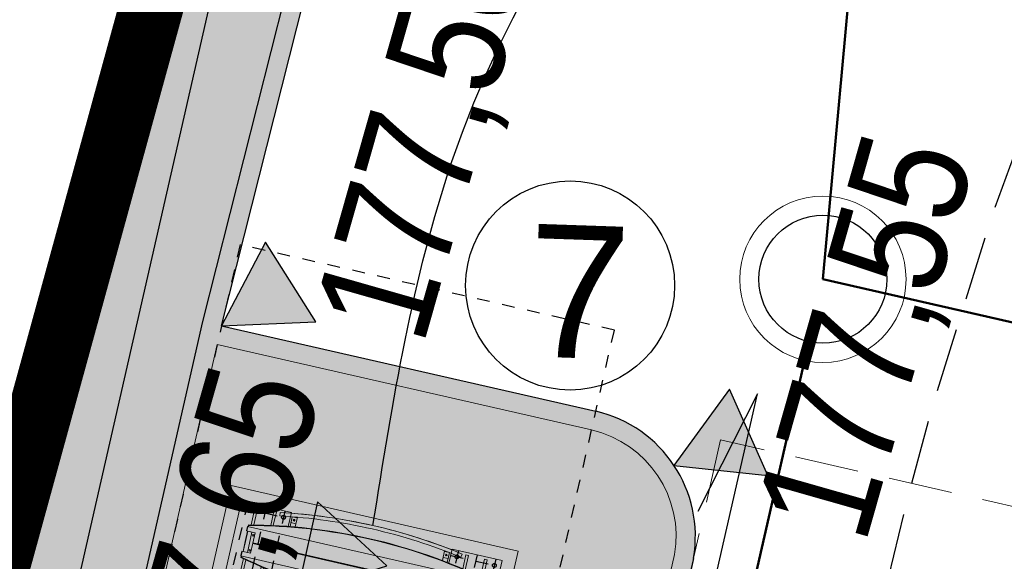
# Model space of a CAD drawing. Header units: metres. Extents: x 964 to 7125, y -212 to 9570.
# Tile 65 of 185: x 1906.96 to 1914.65, y 240.3 to 244.53. Entities that reach past the tile are written whole.
import ezdxf
from ezdxf import colors
from ezdxf.entities.mleader import LeaderData, LeaderLine
from ezdxf.enums import TextEntityAlignment as Align
from ezdxf.math import Vec2, Vec3

# ---------------------------------------------------------------- set-up
doc = ezdxf.new("R2010")
doc.units = ezdxf.units.M
for name, pattern in [('2217', [2, 1.5, -0.5]), ('2218', [1, 0.5, -0.5]), ('ACAD_ISO03W100', [30, 12, -18]), ('CENTER2', [1.125, 0.75, -0.125, 0.125, -0.125]), ('CIĄGłA', [0]), ('DASH', [0.75, 0.5, -0.25]), ('DASHED', [0.75, 0.5, -0.25]), ('HIDDEN', [0.375, 0.25, -0.125])]:
    doc.linetypes.add(name, pattern=pattern)
for name, color, linetype, lineweight in [('- AGP-1_OPISY', 7, 'Continuous', 13), ('00', 4, 'Continuous', 30), ('_IE', 240, 'Continuous', 9), ('AGP1_granica_opracow', 7, 'Continuous', 15), ('AGP1_HATCH', 7, 'Continuous', 5), ('AGP1_KRAWEZNIKI GRUBOŚCI', 7, 'Continuous', 15), ('AGP1_KRAWEZNIKI NOWE', 7, 'Continuous', 30), ('AGP1_OPISY', 7, 'Continuous', 13), ('AGP1_PYLON', 5, 'Continuous', 15), ('IS', 7, 'Continuous', 15), ('IS-KD-brudna', 96, 'Continuous', 50), ('IS-KD-brudna-studnie', 96, 'Continuous', 30), ('IS-KD-opis', 96, 'Continuous', 30), ('IS-KD-opis-rzedne', 96, 'Continuous', 30), ('MIEJCA PARKINGOWE', 7, 'Continuous', 9), ('PODKŁAD MAPA', 7, 'Continuous', 9)]:
    doc.layers.add(name, color=color, linetype=linetype, lineweight=lineweight)
for name, color, linetype in [('03', 1, 'CENTER2'), ('05', 3, 'Continuous'), ('0S', 7, 'Continuous'), ('Dzialki', 7, 'Continuous'), ('Kontury', 7, 'Continuous'), ('Uzytki', 7, 'Continuous'), ('WYMIARY', 9, 'Continuous'), ('ZP_strefy oddziaływania', 8, 'HIDDEN'), ('zz-odwodnienie', 5, 'Continuous')]:
    doc.layers.add(name, color=color, linetype=linetype)
doc.layers.add('IS-viewport', color=254, linetype='Continuous', lineweight=0, plot=False)
doc.styles.add('ARIAL', font='arial.ttf')
doc.styles.add('IS-0.6', font='simplex.shx', dxfattribs={"width": 0.6})
doc.styles.get("Standard").update_dxf_attribs({"font": 'arial.ttf'})

# ---------------------------------------------------------------- blocks, each defined once
blk = doc.blocks.new('MDCP 20240606')
at = {"layer": 'Dzialki', "color": 251, "true_color": 0x636466, "const_width": 0.09}
blk.add_lwpolyline([(6592005.04, 5737973.66), (6591998.81, 5737950.95)], dxfattribs=at)
at = {"layer": 'Kontury', "color": 251, "linetype": '2217', "true_color": 0x636466, "const_width": 0.09}
blk.add_lwpolyline([(6592005.04, 5737973.66), (6591998.81, 5737950.95)], dxfattribs=at)
at = {"layer": 'Uzytki', "color": 251, "linetype": '2218', "true_color": 0x636466, "const_width": 0.09}
blk.add_lwpolyline([(6591998.81, 5737950.95), (6592005.04, 5737973.66)], dxfattribs=at)
blk = doc.blocks.new('d_rzędna')
at = {"layer": 'zz-odwodnienie'}
blk.add_hatch(color=0, dxfattribs=at).paths.add_polyline_path([(0, 0), (0.3686594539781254, 0.6385369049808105), (-0.3686594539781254, 0.6385369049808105)])
at = {"layer": 'zz-odwodnienie', "color": 0}
for p, q in [((-0.3686594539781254, 0.6385369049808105), (0, 0)), ((0.3686594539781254, 0.6385369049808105), (-0.3686594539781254, 0.6385369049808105)), ((-0.3686594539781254, 0.6385369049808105), (0, 0)), ((0.3686594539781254, 0.6385369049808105), (-0.3686594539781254, 0.6385369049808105)), ((0, 0), (0.3686594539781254, 0.6385369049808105)), ((0, 0), (0.3686594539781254, 0.6385369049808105))]:
    blk.add_line(p, q, dxfattribs=at)
blk = doc.blocks.new('opracowanie drogowe 20250115 konstantynów')
at = {"layer": 'zz-odwodnienie', "color": 5, "linetype": 'CIĄGłA', "lineweight": 0}
for p, rotation in [((1908.538083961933, 242.142040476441), 302.3445444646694), ((1908.538083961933, 242.1420404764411), 302.3445444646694), ((1908.538083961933, 242.1420404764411), 302.3445444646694), ((1912.07321402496, 241.0519320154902), 293.8452986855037), ((1912.07321402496, 241.0519320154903), 293.8452986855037), ((1912.07321402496, 241.0519320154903), 293.8452986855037)]:
    blk.add_blockref('d_rzędna', p, dxfattribs=dict(at, rotation=rotation))
at = {"layer": 'zz-odwodnienie', "rotation": 77.28578732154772}
blk.add_blockref('d_rzędna', (1909.83012639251, 240.2668672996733), dxfattribs=at)
at = {"layer": 'zz-odwodnienie', "char_height": 0.9, "width": 5.784085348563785, "attachment_point": 1, "rotation": 74.12952745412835}
for s, insert in [('{\\fArial Narrow|b0|i0|c238|p34;177,50}', (1909.245833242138, 242.2215490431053)), ('{\\fArial Narrow|b0|i0|c238|p34;177,50}', (1909.245833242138, 242.2215490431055)), ('{\\fArial Narrow|b0|i0|c238|p34;177,50}', (1909.245833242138, 242.2215490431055)), ('{\\fArial Narrow|b0|i0|c238|p34;177,55}', (1912.699689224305, 240.6680580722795)), ('{\\fArial Narrow|b0|i0|c238|p34;177,55}', (1912.699689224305, 240.6680580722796)), ('{\\fArial Narrow|b0|i0|c238|p34;177,65}', (1907.595717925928, 238.8595530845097))]:
    blk.add_mtext(s, dxfattribs=dict(at, insert=insert))
blk = doc.blocks.new('pylon Orlen rzut')
at = {"layer": 'AGP1_PYLON', "color": 18, "true_color": 0x000000}
for p, q in [((-929.3750000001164, 279.9999999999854), (-929.3750000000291, 134.9997798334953)), ((-909.3750000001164, 279.9999999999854), (-929.3750000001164, 279.9999999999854)), ((-909.3750000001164, 279.9999999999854), (-909.3750000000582, 139.3932414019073)), ((-759.3750000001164, 280.0000000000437), (-779.3750000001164, 280.0000000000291)), ((-779.3750000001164, 280.0000000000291), (-779.3750000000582, 165.5257989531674)), ((-759.3750000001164, 280.0000000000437), (-759.3750000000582, 169.1761474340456)), ((-730.0851894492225, 280.8298369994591), (-725.5928571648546, 254.2061830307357)), ((-630.0000000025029, 269.247322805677), (-630.0000000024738, 190.4342686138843)), ((-590.0000000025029, 196.1872071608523), (-590.0000000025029, 274.8981267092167)), ((589.9999999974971, 196.1872071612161), (589.9999999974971, 274.8981267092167)), ((629.9999999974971, 269.2473228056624), (629.9999999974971, 190.4342686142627)), ((730.0851894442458, 280.8298369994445), (725.5928571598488, 254.2061830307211)), ((759.3750000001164, 280.0000000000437), (779.3750000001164, 280.0000000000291)), ((759.3750000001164, 280.0000000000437), (759.3750000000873, 169.1761474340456)), ((779.3750000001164, 280.0000000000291), (779.3750000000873, 165.5257989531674)), ((909.3750000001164, 279.9999999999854), (929.3750000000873, 279.9999999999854)), ((909.3750000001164, 279.9999999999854), (909.3750000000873, 139.3932414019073)), ((929.3750000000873, 279.9999999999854), (929.3750000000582, 134.9997798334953)), ((-630.0029395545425, 222.2406295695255), (-590.002939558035, 222.2411586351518)), ((-630.0000000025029, 222.2489623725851), (-590.0000000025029, 222.2489623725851)), ((629.9999999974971, 222.2489623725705), (589.9999999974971, 222.2489623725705)), ((-954.9999999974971, 118.000000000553), (954.9999999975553, 117.9999999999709)), ((-954.9999999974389, 118.0000000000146), (954.9999999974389, 118.0000000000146)), ((-954.9999999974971, 118.000000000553), (-954.9999999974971, 82.00000000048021)), ((-954.9999999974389, 118.0000000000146), (-954.9999999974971, 82.00000000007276)), ((-951.9999999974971, 116.5744138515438), (-951.9999999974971, 82.00000000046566)), ((-951.9999999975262, 116.5744138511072), (-951.9999999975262, 82.00000000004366)), ((-949.9999999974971, 118.000000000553), (-949.9999999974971, 130.3639200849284)), ((-945.9999999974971, 127.1700622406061), (-945.9999999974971, 118.000000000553)), ((-944.9999999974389, 81.00000000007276), (-944.9999999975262, 8.731149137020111e-11)), ((-944.9999999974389, 81.00000000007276), (-944.9999999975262, 8.731149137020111e-11)), ((-944.9999999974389, 81.00000000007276), (-944.9999999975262, 8.731149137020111e-11)), ((-944.9999999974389, 81.00000000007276), (-944.9999999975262, 8.731149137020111e-11)), ((-942.9999999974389, 81.00000000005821), (-942.9999999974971, 8.731149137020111e-11)), ((-942.9999999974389, 81.00000000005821), (-942.9999999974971, 8.731149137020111e-11)), ((-942.9999999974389, 81.00000000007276), (-942.9999999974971, 8.731149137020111e-11)), ((-942.9999999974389, 81.00000000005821), (-942.9999999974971, 8.731149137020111e-11)), ((-909.9999999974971, 82.0000000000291), (-909.9999999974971, -80.99999999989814)), ((-884.9999999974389, 81.00000000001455), (-884.9999999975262, 4.365574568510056e-11)), ((884.999999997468, 81.00000000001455), (884.9999999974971, 4.365574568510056e-11)), ((884.999999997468, 81.00000000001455), (884.9999999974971, 4.365574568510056e-11)), ((909.999999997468, 82.0000000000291), (909.999999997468, -80.99999999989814)), ((909.999999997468, 82.0000000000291), (909.999999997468, -80.99999999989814)), ((942.9999999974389, 81.00000000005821), (942.9999999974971, 8.731149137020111e-11)), ((942.9999999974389, 81.00000000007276), (942.9999999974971, 8.731149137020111e-11)), ((942.9999999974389, 81.00000000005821), (942.9999999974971, 8.731149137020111e-11)), ((942.9999999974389, 81.00000000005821), (942.9999999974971, 8.731149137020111e-11)), ((942.9999999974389, 81.00000000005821), (942.9999999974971, 8.731149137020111e-11)), ((942.9999999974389, 81.00000000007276), (942.9999999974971, 8.731149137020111e-11)), ((942.9999999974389, 81.00000000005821), (942.9999999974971, 8.731149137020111e-11)), ((942.9999999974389, 81.00000000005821), (942.9999999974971, 8.731149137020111e-11)), ((944.999999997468, 81.00000000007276), (944.9999999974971, 8.731149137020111e-11)), ((944.999999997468, 81.00000000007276), (944.9999999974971, 8.731149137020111e-11)), ((944.999999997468, 81.00000000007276), (944.9999999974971, 8.731149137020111e-11)), ((944.999999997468, 81.00000000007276), (944.9999999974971, 8.731149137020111e-11)), ((944.999999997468, 81.00000000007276), (944.9999999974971, 8.731149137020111e-11)), ((944.999999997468, 81.00000000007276), (944.9999999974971, 8.731149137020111e-11)), ((944.999999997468, 81.00000000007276), (944.9999999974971, 8.731149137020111e-11)), ((944.999999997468, 81.00000000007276), (944.9999999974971, 8.731149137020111e-11)), ((945.9999999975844, 127.170062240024), (945.9999999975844, 117.9999999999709)), ((949.9999999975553, 117.9999999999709), (949.9999999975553, 130.3639200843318)), ((951.9999999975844, 116.5744138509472), (951.9999999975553, 81.99999999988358)), ((951.9999999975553, 116.5744138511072), (951.9999999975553, 82.00000000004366)), ((954.9999999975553, 117.9999999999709), (954.9999999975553, 81.99999999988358)), ((954.9999999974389, 118.0000000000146), (954.999999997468, 82.00000000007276)), ((954.9999999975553, 116.5744138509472), (954.9999999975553, 81.99999999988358)), ((954.9999999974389, 116.5744138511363), (954.999999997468, 82.00000000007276)), ((-944.9999999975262, -80.99999999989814), (-944.9999999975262, 8.731149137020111e-11)), ((-944.9999999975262, -80.99999999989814), (-944.9999999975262, 8.731149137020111e-11)), ((-942.9999999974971, -80.99999999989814), (-942.9999999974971, 8.731149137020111e-11)), ((-942.9999999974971, -80.99999999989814), (-942.9999999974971, 8.731149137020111e-11)), ((-884.9999999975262, 3.000000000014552), (884.9999999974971, 3.000000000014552)), ((-884.9999999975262, -80.99999999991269), (-884.9999999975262, 7.275957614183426e-11)), ((-884.9999999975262, 7.275957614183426e-11), (-814.9999999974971, 7.275957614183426e-11)), ((-784.9999999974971, 1.455191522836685e-11), (2.502929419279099e-09, 1.455191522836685e-11)), ((784.9999999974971, 1.455191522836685e-11), (-2.502929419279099e-09, 1.455191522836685e-11)), ((884.9999999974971, 7.275957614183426e-11), (814.9999999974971, 7.275957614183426e-11)), ((884.9999999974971, 7.275957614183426e-11), (814.9999999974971, 7.275957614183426e-11)), ((884.9999999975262, -80.99999999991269), (884.9999999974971, 7.275957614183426e-11)), ((884.9999999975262, -80.99999999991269), (884.9999999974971, 7.275957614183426e-11)), ((942.9999999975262, -80.99999999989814), (942.9999999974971, 8.731149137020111e-11)), ((942.9999999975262, -80.99999999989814), (942.9999999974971, 8.731149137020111e-11)), ((942.9999999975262, -80.99999999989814), (942.9999999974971, 8.731149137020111e-11)), ((942.9999999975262, -80.99999999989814), (942.9999999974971, 8.731149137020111e-11)), ((944.9999999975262, -80.99999999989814), (944.9999999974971, 8.731149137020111e-11)), ((944.9999999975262, -80.99999999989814), (944.9999999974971, 8.731149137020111e-11)), ((944.9999999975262, -80.99999999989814), (944.9999999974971, 8.731149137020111e-11)), ((944.9999999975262, -80.99999999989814), (944.9999999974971, 8.731149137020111e-11)), ((-884.9999999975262, -2.999999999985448), (884.9999999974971, -2.999999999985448)), ((-954.9999999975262, -117.9999999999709), (-954.9999999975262, -81.99999999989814)), ((-954.9999999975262, -117.9999999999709), (954.9999999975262, -117.9999999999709)), ((-951.9999999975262, -116.5744138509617), (-951.9999999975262, -81.99999999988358)), ((-949.9999999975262, -117.9999999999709), (-949.9999999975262, -130.3639200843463)), ((-945.9999999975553, -127.170062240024), (-945.9999999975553, -117.9999999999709)), ((-929.375, -279.9999999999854), (-929.375, -134.9997798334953)), ((-909.3750000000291, -279.9999999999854), (-909.3750000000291, -139.3932414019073)), ((909.375, -279.9999999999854), (909.375, -139.3932414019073)), ((929.375, -279.9999999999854), (929.375, -134.9997798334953)), ((945.9999999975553, -127.170062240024), (945.9999999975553, -117.9999999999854)), ((949.9999999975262, -117.9999999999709), (949.9999999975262, -130.3639200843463)), ((951.9999999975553, -116.5744138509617), (951.9999999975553, -81.99999999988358)), ((954.9999999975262, -117.9999999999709), (954.9999999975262, -81.99999999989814)), ((954.9999999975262, -116.5744138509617), (954.9999999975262, -81.99999999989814)), ((-779.3750000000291, -279.9999999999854), (-779.3750000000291, -165.5257989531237)), ((-759.3750000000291, -279.9999999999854), (-759.3750000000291, -169.1761474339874)), ((-630.0029395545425, -222.2406295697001), (-590.002939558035, -222.2411586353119)), ((-630.0000000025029, -269.247322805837), (-630.0000000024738, -190.4342686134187)), ((-630.0000000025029, -222.2489623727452), (-590.0000000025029, -222.2489623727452)), ((-590.0000000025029, -196.1872071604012), (-590.0000000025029, -274.8981267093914)), ((589.9999999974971, -196.1872071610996), (589.9999999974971, -274.8981267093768)), ((629.9999999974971, -222.2489623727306), (589.9999999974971, -222.2489623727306)), ((629.9999999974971, -269.2473228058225), (629.9999999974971, -190.4342686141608)), ((759.375, -279.9999999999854), (759.375, -169.1761474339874)), ((779.375, -279.9999999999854), (779.375, -165.5257989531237)), ((-909.3750000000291, -279.9999999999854), (-929.375, -279.9999999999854)), ((-759.3750000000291, -279.9999999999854), (-779.3750000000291, -279.9999999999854)), ((-730.0851894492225, -280.8298369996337), (-725.5928571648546, -254.2061830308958)), ((730.0851894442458, -280.8298369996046), (725.5928571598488, -254.2061830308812)), ((759.375, -279.9999999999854), (779.375, -279.9999999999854)), ((909.375, -279.9999999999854), (929.375, -279.9999999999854))]:
    blk.add_line(p, q, dxfattribs=at)
at = {"layer": 'AGP1_PYLON', "color": 18, "linetype": 'ACAD_ISO03W100', "true_color": 0x000000}
for p, q in [((-630.0000000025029, 269.247322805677), (-590.0000000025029, 269.1998739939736)), ((-630.0000000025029, 190.4342686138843), (-630.0000000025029, 242.4646424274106)), ((629.9999999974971, 269.2473228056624), (589.9999999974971, 269.1998739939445)), ((629.9999999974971, 190.4342686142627), (629.9999999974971, 242.4646424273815)), ((-590.0000000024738, 196.1872071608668), (-590.0000000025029, 222.2489623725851)), ((589.9999999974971, 196.1872071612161), (589.9999999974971, 222.2489623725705)), ((-630.0000000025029, -190.4342686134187), (-630.0000000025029, -242.4646424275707)), ((-590.0000000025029, -196.1872071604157), (-590.0000000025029, -222.2489623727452)), ((589.9999999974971, -196.1872071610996), (589.9999999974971, -222.2489623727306)), ((629.9999999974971, -190.4342686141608), (629.9999999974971, -242.4646424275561)), ((-630.0000000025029, -269.247322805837), (-590.0000000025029, -269.1998739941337)), ((629.9999999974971, -269.2473228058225), (589.9999999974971, -269.1998739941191))]:
    blk.add_line(p, q, dxfattribs=at)
at = {"layer": 'AGP1_PYLON', "color": 18, "linetype": 'Continuous', "true_color": 0x000000}
for p, q in [((-954.9999999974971, 82.00000000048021), (-909.9999999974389, 82.00000000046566)), ((-954.9999999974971, 82.00000000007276), (-909.9999999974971, 82.0000000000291)), ((-944.9999999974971, 81.00000000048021), (-884.9999999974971, 81.00000000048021)), ((-944.9999999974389, 81.00000000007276), (-884.9999999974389, 81.00000000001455)), ((944.9999999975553, 80.99999999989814), (884.9999999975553, 80.99999999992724)), ((944.9999999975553, 80.99999999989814), (884.9999999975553, 80.99999999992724)), ((944.999999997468, 81.00000000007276), (884.999999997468, 81.00000000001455)), ((944.999999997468, 81.00000000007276), (884.999999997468, 81.00000000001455)), ((954.9999999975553, 81.99999999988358), (909.9999999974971, 81.99999999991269)), ((954.9999999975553, 81.99999999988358), (909.9999999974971, 81.99999999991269)), ((954.999999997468, 82.00000000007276), (909.999999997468, 82.0000000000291)), ((954.999999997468, 82.00000000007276), (909.999999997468, 82.0000000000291)), ((-954.9999999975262, -81.99999999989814), (-909.9999999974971, -81.99999999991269)), ((-944.9999999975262, -80.99999999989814), (-884.9999999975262, -80.99999999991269)), ((944.9999999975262, -80.99999999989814), (884.9999999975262, -80.99999999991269)), ((944.9999999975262, -80.99999999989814), (884.9999999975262, -80.99999999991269)), ((954.9999999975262, -81.99999999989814), (909.999999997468, -81.99999999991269)), ((954.9999999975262, -81.99999999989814), (909.999999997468, -81.99999999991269))]:
    blk.add_line(p, q, dxfattribs=at)
at = {"layer": 'AGP1_PYLON', "color": 18, "true_color": 0x000000}
for points in [[(-644.3750000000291, 188.2726433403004), (-644.3750000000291, 300.0000000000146), (-1044.375000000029, 300.0000000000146), (-1044.375000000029, -299.9999999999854), (-644.3750000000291, -299.9999999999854), (-644.3750000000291, -188.2726433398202)], [(644.375, 188.2726433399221), (644.375, 300.0000000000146), (1044.375, 300.0000000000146), (1044.375, -299.9999999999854), (644.375, -299.9999999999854), (644.375, -188.2726433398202)]]:
    blk.add_lwpolyline(points, dxfattribs=at)
for points in [[(-613.5032451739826, 245.3470917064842), (-611.7532050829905, 242.3160259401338), (-608.2532050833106, 242.3160722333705), (-606.5032451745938, 245.3471842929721), (-608.2532852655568, 248.378250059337), (-611.7532852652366, 248.3782037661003)], [(613.4999999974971, 245.3552062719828), (611.7499999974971, 242.3241173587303), (608.2499999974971, 242.3241173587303), (606.4999999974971, 245.3552062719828), (608.2499999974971, 248.3862951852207), (611.7499999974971, 248.3862951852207)], [(-613.5032451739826, -245.3470917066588), (-611.7532050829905, -242.3160259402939), (-608.2532050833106, -242.3160722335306), (-606.5032451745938, -245.3471842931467), (-608.2532852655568, -248.3782500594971), (-611.7532852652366, -248.3782037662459)], [(613.4999999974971, -245.3552062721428), (611.7499999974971, -242.3241173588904), (608.2499999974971, -242.3241173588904), (606.4999999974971, -245.3552062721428), (608.2499999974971, -248.3862951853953), (611.7499999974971, -248.3862951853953)]]:
    blk.add_lwpolyline(points, close=True, dxfattribs=at)
for centre, radius in [((-994.3749999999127, 250.0000000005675), 15), ((-994.3750000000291, 250.0000000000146), 15), ((-694.3749999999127, 250.0000000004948), 15), ((-694.3750000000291, 250.0000000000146), 15), ((-610.0032451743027, 245.3471379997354), 6.850000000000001), ((-610.0032451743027, 245.3471379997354), 6.25), ((-610.0032451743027, 245.3471379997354), 3.5), ((609.9999999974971, 245.3552062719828), 6.850000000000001), ((609.9999999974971, 245.3552062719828), 6.25), ((609.9999999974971, 245.3552062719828), 3.5), ((694.3750000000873, 250.0000000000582), 15), ((694.375, 250.0000000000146), 15), ((994.3750000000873, 249.9999999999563), 15), ((994.375, 250.0000000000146), 15), ((-894.9076674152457, 60.00000000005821), 6.000000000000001), ((-799.9999999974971, 1.455191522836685e-11), 30), ((-799.9999999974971, 1.455191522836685e-11), 15), ((799.9999999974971, 1.455191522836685e-11), 30), ((799.9999999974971, 1.455191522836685e-11), 15), ((799.9999999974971, 1.455191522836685e-11), 15), ((894.9076674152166, 60.00000000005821), 6.000000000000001), ((894.9076674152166, 60.00000000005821), 6.000000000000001), ((-894.9076674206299, -60.00000000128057), 6.000000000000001), ((894.9076674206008, -60.00000000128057), 6.000000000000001), ((894.9076674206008, -60.00000000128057), 6.000000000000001), ((-994.3750000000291, -249.9999999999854), 15), ((-694.3750000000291, -249.9999999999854), 15), ((-610.0032451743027, -245.3471379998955), 6.850000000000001), ((-610.0032451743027, -245.3471379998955), 6.25), ((-610.0032451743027, -245.3471379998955), 3.5), ((609.9999999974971, -245.3552062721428), 6.850000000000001), ((609.9999999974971, -245.3552062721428), 6.25), ((609.9999999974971, -245.3552062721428), 3.5), ((694.375, -249.9999999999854), 15), ((994.375, -249.9999999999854), 15)]:
    blk.add_circle(centre, radius, dxfattribs=at)
for centre, radius, start, end in [((0.08518944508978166, -4046.499994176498), 4388.5, 90.00114175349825, 99.57756641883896), ((0.08518944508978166, -4046.499994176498), 4361.5, 90.00114175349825, 99.57756641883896), ((-0.08518945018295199, -4046.499994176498), 4361.5, 80.42243358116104, 89.99885824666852), ((-0.08518945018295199, -4046.499994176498), 4388.5, 80.42243358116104, 89.99885824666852), ((2.12457962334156e-09, -4047.999994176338), 4285, 90, 102.8091143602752), ((2.12457962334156e-09, -4047.999994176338), 4281, 90, 102.7663885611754), ((-4.598405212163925e-09, -4047.999994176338), 4285, 77.19088563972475, 90), ((-4.598405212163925e-09, -4047.999994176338), 4281, 77.23361143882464, 90), ((3.37604433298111e-09, 4047.999994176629), 4285, 257.1908856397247, 270), ((3.37604433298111e-09, 4047.999994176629), 4281, 257.2336114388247, 270), ((-3.37604433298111e-09, 4047.999994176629), 4281, 270, 282.7663885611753), ((-3.37604433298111e-09, 4047.999994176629), 4285, 270, 282.8091143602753), ((0.08518944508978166, 4046.499994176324), 4388.5, 260.422433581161, 269.9988582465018), ((0.08518944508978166, 4046.499994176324), 4361.5, 260.422433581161, 269.9988582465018), ((-0.08518945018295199, 4046.499994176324), 4361.5, 270.0011417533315, 279.577566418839), ((-0.08518945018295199, 4046.499994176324), 4388.5, 270.0011417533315, 279.577566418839)]:
    blk.add_arc(centre, radius, start, end, dxfattribs=at)
blk = doc.blocks.new('pylon fundament rzut 21 04 2021')
at = {"layer": '00', "color": 18, "lineweight": -3, "ltscale": 25, "true_color": 0x000000}
for centre in [(-994.9999990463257, 250.0000009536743), (-994.9999990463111, 250.0000001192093), (-694.9999990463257, 250), (-694.9999990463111, 250.0000001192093), (695.0000009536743, 250), (695.0000009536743, 250.0000001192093), (995, 250.0000009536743), (995.0000009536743, 250.0000001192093), (-994.9999990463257, -250), (-994.9999990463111, -249.9999998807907), (-694.9999990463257, -250), (-694.9999990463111, -249.9999998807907), (695.0000009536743, -249.9999990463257), (695.0000009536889, -249.9999998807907), (995.0000009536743, -250), (995.0000009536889, -249.9999998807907)]:
    blk.add_circle(centre, 15, dxfattribs=at)
at = {"layer": '03', "color": 18, "true_color": 0x000000}
for p, q in [((-1044.999999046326, 250), (-644.9999990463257, 250.0000009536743)), ((-1044.999999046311, 250.0000001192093), (-644.9999990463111, 250.0000001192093)), ((-994.9999990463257, 300), (-994.9999990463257, -300)), ((-994.9999990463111, 300.0000001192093), (-994.9999990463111, -299.9999998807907)), ((-844.9999980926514, 300), (-845, -300)), ((-844.9999990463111, 300.0000001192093), (-844.9999990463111, -299.9999998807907)), ((-694.9999990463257, 300.0000009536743), (-695, -300)), ((-694.9999990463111, 300.0000001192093), (-694.9999990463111, -299.9999998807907)), ((645.0000009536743, 250.0000009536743), (1045.000000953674, 250)), ((645.0000009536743, 250.0000001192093), (1045.000000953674, 250.0000001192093)), ((695.0000009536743, 300), (695.0000009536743, -300)), ((695.0000009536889, 300.0000001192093), (695.0000009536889, -299.9999998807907)), ((845.0000009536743, 300), (845.0000009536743, -300)), ((845.0000009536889, 300.0000001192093), (845.0000009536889, -299.9999998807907)), ((995.0000009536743, 300), (995.0000009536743, -299.9999990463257)), ((995.0000009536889, 300.0000001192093), (995.0000009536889, -299.9999998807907)), ((-1044.999999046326, -250), (-645, -250)), ((-1044.999999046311, -249.9999998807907), (-644.9999990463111, -249.9999998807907)), ((645, -250), (1045.000000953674, -249.9999990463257)), ((645.0000009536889, -249.9999998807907), (1045.000000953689, -249.9999998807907))]:
    blk.add_line(p, q, dxfattribs=at)
at = {"layer": '0S', "color": 18, "linetype": 'DASHED', "lineweight": -3, "true_color": 0x000000}
blk.add_lwpolyline([(-1499.999999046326, -2249.999999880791), (1500.000000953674, -2249.999999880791), (1500.000000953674, 2250.000000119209), (-1499.999999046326, 2250.000000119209)], close=True, dxfattribs=at)
blk = doc.blocks.new('*U123')
at = {"color": 0, "linetype": 'Continuous', "lineweight": -2}
blk.add_lwpolyline([(-0.5149953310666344, -0.9081738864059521), (-0.06996199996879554, 1.041683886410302), (-0.5362108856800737, 0.1223841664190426)], dxfattribs=at)
at = {"layer": 'IS-viewport'}
blk.add_line((-0.2225166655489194, -0.9749288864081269), (0.2225166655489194, 0.9749288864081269), dxfattribs=at)
at = {"color": 0, "linetype": 'Continuous', "lineweight": -2, "style": 'IS-0.6', "width": 0.6}
blk.add_attdef('OPIS-P', (0.04129633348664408, 1.529148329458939), '', height=0.9999999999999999, rotation=77.14310794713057, dxfattribs=at)
blk.add_attdef('OPIS-POD', text='', height=0.9999999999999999, rotation=77.14310794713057, dxfattribs=at).set_placement((0.2924786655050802, -0.06675499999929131), align=Align.TOP_CENTER)
blk.add_attdef('OPIS-L', text='', height=0.9999999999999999, rotation=77.14310794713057, dxfattribs=at).set_placement((-0.6262536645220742, -1.39563832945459), align=Align.RIGHT)
blk = doc.blocks.new('IS-opis-studni-L-0.6')
at = {"color": 0, "linetype": 'Continuous', "lineweight": 15, "transparency": 16777216}
blk.add_line((-3.5, 0), (0, 0), dxfattribs=at)
at = {"color": 0, "linetype": 'Continuous', "lineweight": -2, "transparency": 16777216, "style": 'IS-0.6', "width": 0.6}
for p in [(-1.75, 0.25), (-1.75, -1.25), (-1.75, -2.5)]:
    blk.add_attdef('000,00', text='', height=1, dxfattribs=at).set_placement(p, align=Align.CENTER)
blk.add_attdef('S0', text='', height=1.25, dxfattribs=at).set_placement((-3.75, 0), align=Align.MIDDLE_RIGHT)
blk = doc.blocks.new('_None', base_point=(2.5, 0))
blk = doc.blocks.new('IE_20251212')
at = {"layer": '_IE', "lineweight": -3, "ltscale": 3}
blk.add_lwpolyline([(-10.30981419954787, -34.86663471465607), (-14.09902957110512, -49.3510406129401), (-16.10631051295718, -58.14569046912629), (-12.20622141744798, -59.03558839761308), (-12.58458194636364, -60.69332763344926), (-12.31453132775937, -61.01123600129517), (6.516857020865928, -65.30929079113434), (6.149704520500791, -66.91792345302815), (13.21793894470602, -68.53116928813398)], dxfattribs=at)
at = {"layer": '_IE', "color": 6, "lineweight": -3}
blk.add_spline([(-13.46621144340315, -56.24343371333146), (-12.84928255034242, -53.40121765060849), (0.4996784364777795, -44.58710055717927), (2.866896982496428, -44.25368949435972), (16.55640339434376, -44.22106636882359)], degree=3, dxfattribs=at)
blk = doc.blocks.new('IS_2025-10-21')
at = {"layer": 'IS-KD-brudna'}
for p, q in [((1913.237384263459, 242.5054796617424), (1914.465406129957, 255.9452138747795)), ((1913.237384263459, 242.5054796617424), (1920.061886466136, 240.9478629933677)), ((1911.880032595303, 236.5584134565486), (1913.126125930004, 242.0180152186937))]:
    blk.add_line(p, q, dxfattribs=at)
at = {"layer": 'IS-KD-brudna-studnie', "lineweight": 9}
blk.add_circle((1913.237384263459, 242.5054796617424), 0.65, dxfattribs=at)
at = {"layer": 'IS-KD-brudna-studnie'}
blk.add_circle((1913.237384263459, 242.5054796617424), 0.5, dxfattribs=at)
at = {"layer": 'IS-KD-opis'}
ref = blk.add_blockref('*U123', (1912.79569433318, 240.5702705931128), dxfattribs=at)
ref.add_attrib('OPIS-L', '0.16', dxfattribs={"layer": '0', "color": 0, "linetype": 'Continuous', "lineweight": -2, "height": 1, "rotation": 77.14310794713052, "style": 'IS-0.6', "width": 0.5999999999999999}).set_placement((1912.169440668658, 239.1746322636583), align=Align.RIGHT)
at = {"layer": 'IS-KD-opis-rzedne'}
ml = blk.add_multileader_block('Standard', dxfattribs=at)
ml.set_content('IS-opis-studni-L-0.6', color=256)
ml.set_attribute('S0', 'D7', width=0)
ml.set_attribute('000,00', '177,61', width=0)
ml.set_attribute('000,00', '175,90', width=0)
ml.set_attribute('000,00', '', width=0)
ml.set_leader_properties(linetype='Continuous', lineweight=9)
ml.set_arrow_properties(name='NONE')
ml.build(insert=Vec2(0, 0))
ml.multileader.update_dxf_attribs({"has_dogleg": 0, "text_left_attachment_type": 6, "text_right_attachment_type": 6, "dogleg_length": 0, "arrow_head_size": 5, "block_connection_type": 1})
ctx = ml.context
ctx.base_point, ctx.char_height, ctx.arrow_head_size, ctx.landing_gap_size, ctx.plane_origin = Vec3(1908.393435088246, 249.5375666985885), 20, 5, 5, Vec3(1925.350471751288, 240.3661661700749)
ctx.left_attachment, ctx.right_attachment, ctx.text_align_type, ctx.attachment_type = 6, 6, 2, 1
notes = []
notes.append((ctx, [(0, (1, 1, 0), (1908.393435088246, 249.5375666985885), (-1, 0), 0, [(0, [(1920.55142313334, 243.0927065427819)], 0, [])])]))
ctx.block.insert = Vec3(1908.393435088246, 249.5375666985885)
ml = blk.add_multileader_block('Standard', dxfattribs=at)
ml.set_content('IS-opis-studni-L-0.6', color=256)
ml.set_attribute('S0', 'D3', width=0)
ml.set_attribute('000,00', '177,56', width=0)
ml.set_attribute('000,00', '175,91', width=0)
ml.set_attribute('000,00', '', width=0)
ml.set_leader_properties(linetype='Continuous', lineweight=9)
ml.set_arrow_properties(name='NONE')
ml.build(insert=Vec2(0, 0))
ml.multileader.update_dxf_attribs({"has_dogleg": 0, "text_left_attachment_type": 6, "text_right_attachment_type": 6, "dogleg_length": 0, "arrow_head_size": 5, "block_connection_type": 1})
ctx = ml.context
ctx.base_point, ctx.char_height, ctx.arrow_head_size, ctx.landing_gap_size, ctx.plane_origin = Vec3(1905.137402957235, 242.1378284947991), 20, 5, 5, Vec3(1918.036432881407, 239.7789392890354)
ctx.left_attachment, ctx.right_attachment, ctx.text_align_type, ctx.attachment_type = 6, 6, 2, 1
notes.append((ctx, [(0, (1, 1, 0), (1905.137402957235, 242.1378284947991), (-1, 0), 0, [(0, [(1913.237384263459, 242.5054796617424)], 0, [])])]))
ctx.block.insert = Vec3(1905.137402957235, 242.1378284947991)
ml = blk.add_multileader_block('Standard', dxfattribs=at)
ml.set_content('IS-opis-studni-L-0.6', color=256)
ml.set_attribute('S0', 'D2', width=0)
ml.set_attribute('000,00', '177,59', width=0)
ml.set_attribute('000,00', '175,88', width=0)
ml.set_attribute('000,00', '', width=0)
ml.set_leader_properties(linetype='Continuous', lineweight=9)
ml.set_arrow_properties(name='NONE')
ml.build(insert=Vec2(0, 0))
ml.multileader.update_dxf_attribs({"has_dogleg": 0, "text_left_attachment_type": 6, "text_right_attachment_type": 6, "dogleg_length": 0, "arrow_head_size": 5, "block_connection_type": 1})
ctx = ml.context
ctx.base_point, ctx.char_height, ctx.arrow_head_size, ctx.landing_gap_size, ctx.plane_origin = Vec3(1911.088414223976, 228.5261956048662), 20, 5, 5, Vec3(1924.860935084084, 238.2213226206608)
ctx.left_attachment, ctx.right_attachment, ctx.text_align_type, ctx.attachment_type = 6, 6, 2, 1
notes.append((ctx, [(0, (1, 1, 0), (1911.088414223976, 228.5261956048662), (-1, 0), 0, [(0, [(1920.061886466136, 240.9478629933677)], 0, [])])]))
ctx.block.insert = Vec3(1911.088414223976, 228.5261956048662)
for ctx, leaders in notes:
    for number, flags, end, landing, length, lines in leaders:
        leader = LeaderData()
        leader.index, (leader.has_last_leader_line, leader.has_dogleg_vector, leader.attachment_direction) = number, flags
        leader.last_leader_point, leader.dogleg_vector, leader.dogleg_length = Vec3(end), Vec3(landing), length
        for number, points, colour, breaks in lines:
            line = LeaderLine()
            line.index, line.vertices, line.color, line.breaks = number, Vec3.list(points), colors.encode_raw_color(colour), breaks
            leader.lines.append(line)
        ctx.leaders.append(leader)
blk = doc.blocks.new('A$C273a521e')
at = {"layer": 'IS'}
blk.add_blockref('IS_2025-10-21', (-1902.907372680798, -313.0151020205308), dxfattribs=at)

msp = doc.modelspace()

# ---------------------------------------------------------------- hatches: boundary and pattern name
at = {"layer": 'AGP1_HATCH', "transparency": 33554625}
h = msp.add_hatch(dxfattribs=at)
h.set_pattern_fill('GRASS', color=64, scale=0.02)
h.set_pattern_definition([(90, (0, 0), (-0.3592102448, 0.3592102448), [0.09525, -0.6231704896]), (45, (0, 0), (-0.3592102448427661, 0.3592102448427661), [0.09525, -0.41275]), (135, (0, 0), (-0.3592102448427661, -0.3592102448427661), [0.09525, -0.41275])])
edge = h.paths.add_edge_path()
edge.add_line((1918.027372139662, 281.1750997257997), (1917.733087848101, 280.1037389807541))
edge.add_arc((1955.218774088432, 442.3996465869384), 166.5687194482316, 256.9943948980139, 258.1500133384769)
edge.add_line((1921.013892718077, 279.380738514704), (1921.293686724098, 279.3204852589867))
edge.add_line((1921.293686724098, 279.3204852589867), (1921.411575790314, 279.8679188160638))
edge.add_line((1921.411575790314, 279.8679188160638), (1923.034373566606, 279.5184515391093))
edge.add_line((1923.034373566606, 279.5184515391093), (1922.91648450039, 278.9710179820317))
edge.add_line((1922.91648450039, 278.9710179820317), (1933.464755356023, 276.6994623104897))
edge.add_line((1933.464755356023, 276.6994623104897), (1934.495887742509, 277.4314030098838))
edge.add_line((1934.495887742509, 277.4314030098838), (1918.027372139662, 281.1750997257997))
edge = h.paths.add_edge_path()
edge.add_line((1934.495887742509, 277.4314030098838), (1933.464755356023, 276.6994623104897))
edge.add_line((1933.464755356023, 276.6994623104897), (1961.672783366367, 270.6249021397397))
edge.add_arc((1959.177644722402, 261.9819229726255), 8.995932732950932, -9.899978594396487, 73.89711847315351, ccw=False)
edge.add_line((1968.039622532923, 260.4352636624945), (1961.280311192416, 230.8202579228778))
edge.add_line((1961.280311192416, 230.8202579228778), (1960.644477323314, 230.9653696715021))
edge.add_line((1960.644477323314, 230.9653696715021), (1959.26529123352, 224.9226379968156))
edge.add_line((1959.26529123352, 224.9226379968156), (1955.033328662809, 225.8885363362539))
edge.add_line((1955.033328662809, 225.8885363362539), (1956.408039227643, 231.9116583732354))
edge.add_line((1956.408039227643, 231.9116583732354), (1953.022839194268, 230.9890328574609))
edge.add_line((1953.022839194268, 230.9890328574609), (1949.225572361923, 231.8557167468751))
edge.add_line((1949.225572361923, 231.8557167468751), (1948.814638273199, 230.0552605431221))
edge.add_line((1948.814638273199, 230.0552605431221), (1944.094277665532, 231.1293036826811))
edge.add_line((1944.094277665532, 231.1293036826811), (1944.505933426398, 232.9329218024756))
edge.add_line((1944.505933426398, 232.9329218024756), (1938.432993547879, 234.319002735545))
edge.add_line((1938.432993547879, 234.319002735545), (1936.698210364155, 235.4907377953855))
edge.add_arc((1936.198520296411, 234.8031445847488), 0.8499850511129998, 53.99321822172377, 167.1431079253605)
edge.add_line((1935.369845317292, 234.992280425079), (1934.079247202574, 229.3376865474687))
edge.add_line((1934.079247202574, 229.3376865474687), (1929.93579943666, 230.2833823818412))
edge.add_line((1929.93579943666, 230.2833823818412), (1930.302951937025, 231.8920150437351))
edge.add_line((1930.302951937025, 231.8920150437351), (1911.146240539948, 236.2643211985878))
edge.add_line((1911.146240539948, 236.2643211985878), (1911.145917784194, 236.2643948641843))
edge.add_line((1911.145917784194, 236.2643948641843), (1911.579825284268, 238.1655061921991))
edge.add_line((1911.579825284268, 238.1655061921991), (1907.679791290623, 239.0556455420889))
edge.add_line((1907.679791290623, 239.0556455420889), (1908.391844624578, 242.1754179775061))
edge.add_line((1908.391844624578, 242.1754179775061), (1913.602602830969, 262.8037986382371))
edge.add_arc((1910.839397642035, 263.5017936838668), 2.849999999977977, 345.8234528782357, 357.692915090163)
edge.add_line((1913.687087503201, 263.3870659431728), (1913.781314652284, 265.7259047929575))
edge.add_line((1913.781314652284, 265.7259047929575), (1905.257372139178, 234.6850997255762))
edge.add_line((1905.257372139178, 234.6850997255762), (1959.667372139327, 222.3150997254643))
edge.add_line((1959.667372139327, 222.3150997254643), (1970.727372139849, 269.1950997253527))
edge.add_line((1970.727372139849, 269.1950997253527), (1934.495887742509, 277.4314030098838))
at = {"layer": 'AGP1_HATCH', "true_color": 0x636466, "transparency": 33554477}
h = msp.add_hatch(color=251, dxfattribs=at)
h.dxf.hatch_style = 1
h.paths.add_polyline_path([(1957.387694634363, 225.8640364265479), (1955.63282263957, 226.2645664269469), (1956.849989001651, 231.597427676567), (1958.604860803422, 231.1968974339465)], flags=16)
edge = h.paths.add_edge_path()
edge.add_arc((1960.322805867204, 465.5645542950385), 190.2882127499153, 257.0703403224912, 258.0782477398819)
edge.add_line((1921.013892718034, 279.3807385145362), (1961.668481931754, 270.6258284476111))
edge.add_line((1961.668481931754, 270.6258284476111), (1961.673641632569, 270.6246543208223))
edge.add_arc((1959.177644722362, 261.981922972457), 8.99593273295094, -9.899978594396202, 73.8914287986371, ccw=False)
edge.add_line((1968.039622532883, 260.4352636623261), (1961.280311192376, 230.8202579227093))
edge.add_line((1961.280311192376, 230.8202579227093), (1960.644477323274, 230.9653696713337))
edge.add_line((1960.644477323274, 230.9653696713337), (1959.26529123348, 224.9226379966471))
edge.add_line((1959.26529123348, 224.9226379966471), (1955.035033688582, 225.8924517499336))
edge.add_line((1955.035033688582, 225.8924517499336), (1956.414205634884, 231.9351207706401))
edge.add_line((1956.414205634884, 231.9351207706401), (1956.408039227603, 231.911658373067))
edge.add_line((1956.408039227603, 231.911658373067), (1953.022839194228, 230.9890328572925))
edge.add_line((1953.022839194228, 230.9890328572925), (1949.225572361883, 231.855716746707))
edge.add_line((1949.225572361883, 231.855716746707), (1948.814638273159, 230.0552605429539))
edge.add_line((1948.814638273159, 230.0552605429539), (1944.094277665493, 231.1293036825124))
edge.add_line((1944.094277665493, 231.1293036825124), (1944.505933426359, 232.9329218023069))
edge.add_line((1944.505933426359, 232.9329218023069), (1938.432993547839, 234.3190027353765))
edge.add_line((1938.432993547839, 234.3190027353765), (1936.698210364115, 235.4907377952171))
edge.add_arc((1936.198520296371, 234.8031445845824), 0.8499850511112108, 53.99321822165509, 167.1431079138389)
edge.add_line((1935.369845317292, 234.9922804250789), (1934.079247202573, 229.3376865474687))
edge.add_line((1934.079247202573, 229.3376865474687), (1929.93579943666, 230.2833823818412))
edge.add_line((1929.93579943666, 230.2833823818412), (1930.302951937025, 231.8920150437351))
edge.add_line((1930.302951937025, 231.8920150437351), (1911.146240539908, 236.2643211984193))
edge.add_line((1911.146240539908, 236.2643211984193), (1911.145972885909, 236.2646362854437))
edge.add_line((1911.145972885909, 236.2646362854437), (1911.579880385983, 238.1657476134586))
edge.add_line((1911.579880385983, 238.1657476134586), (1907.679791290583, 239.0556455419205))
edge.add_line((1907.679791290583, 239.0556455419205), (1908.391844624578, 242.1754179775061))
edge.add_line((1908.391844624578, 242.1754179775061), (1913.602602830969, 262.8037986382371))
edge.add_arc((1910.839397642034, 263.5017936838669), 2.849999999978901, 345.8234528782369, 357.6929150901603)
edge.add_line((1913.687087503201, 263.3870659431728), (1913.781794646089, 265.7378188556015))
edge.add_line((1913.781794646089, 265.7378188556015), (1913.957681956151, 266.3773577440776))
edge.add_line((1913.957681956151, 266.3773577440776), (1913.836965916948, 263.3810276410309))
edge.add_arc((1910.839397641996, 263.501793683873), 3.000000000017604, 345.82345287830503, 357.69291509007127, ccw=False)
edge.add_line((1913.748034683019, 262.767062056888), (1908.538083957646, 242.1420404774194))
edge.add_line((1908.538083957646, 242.1420404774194), (1911.462870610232, 241.4744904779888))
edge.add_arc((1911.237805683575, 240.497337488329), 1.002737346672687, -9.8722114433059, 77.02943066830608, ccw=False)
edge.add_line((1912.225695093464, 240.3254168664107), (1911.325813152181, 236.3771931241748))
edge.add_line((1911.325813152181, 236.3771931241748), (1934.333537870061, 231.1259360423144))
edge.add_line((1934.333537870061, 231.1259360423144), (1935.223605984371, 235.0256579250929))
edge.add_arc((1936.198520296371, 234.8031445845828), 0.9999850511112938, 54.147005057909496, 167.143107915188, ccw=False)
edge.add_line((1936.784219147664, 235.6136548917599), (1938.493712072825, 234.4590017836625))
edge.add_line((1938.493712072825, 234.4590017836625), (1953.019616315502, 231.143625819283))
edge.add_line((1953.019616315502, 231.143625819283), (1956.445877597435, 232.077442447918))
edge.add_line((1956.445877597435, 232.077442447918), (1961.167448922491, 230.999872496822))
edge.add_line((1961.167448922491, 230.999872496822), (1967.892518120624, 260.464850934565))
edge.add_arc((1959.177644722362, 261.9819229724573), 8.845932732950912, 350.1249919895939, 433.863969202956)
edge.add_line((1961.636095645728, 270.4793664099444), (1920.923664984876, 279.2464152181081))
edge.add_arc((1955.218774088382, 442.3996465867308), 166.7187194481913, 256.9978913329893, 258.1291453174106, ccw=False)
edge.add_line((1917.709243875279, 279.9552974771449), (1917.744927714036, 280.1010047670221))

# ---------------------------------------------------------------- linework, layer by layer
at = {"layer": '- AGP-1_OPISY', "color": 160, "linetype": 'CIĄGłA', "lineweight": 0, "true_color": 0x2e2eff}
msp.add_lwpolyline([(1918.027370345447, 281.1751001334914), (1911.487372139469, 257.3950997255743), (1905.257369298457, 234.6851003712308)], dxfattribs=at)
at = {"color": 18, "linetype": 'CIĄGłA', "lineweight": 30, "true_color": 0x000000}
msp.add_lwpolyline([(1908.538083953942, 242.1420404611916), (1908.538083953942, 242.1420404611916)], close=True, dxfattribs=at)
at = {"layer": 'AGP1_granica_opracow', "color": 5, "linetype": 'CENTER2', "lineweight": 9, "ltscale": 5, "const_width": 0.5}
msp.add_lwpolyline([(1970.727372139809, 269.1950997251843), (1918.027372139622, 281.1750997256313), (1905.257372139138, 234.6850997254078), (1959.667372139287, 222.3150997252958), (1970.727372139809, 269.1950997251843)], dxfattribs=at)
at = {"layer": 'AGP1_HATCH', "color": 7}
msp.add_lwpolyline([(1910.677221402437, 239.6023744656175), (1910.855234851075, 240.3823175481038), (1908.612898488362, 240.8941062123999), (1908.4348850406, 240.1141631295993)], close=True, dxfattribs=at)
msp.add_lwpolyline([(1910.677221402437, 239.6023744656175), (1910.855234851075, 240.3823175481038), (1908.612898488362, 240.8941062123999), (1908.4348850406, 240.1141631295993)], close=True, dxfattribs=at)
at = {"layer": 'AGP1_KRAWEZNIKI GRUBOŚCI', "linetype": 'CIĄGłA'}
msp.add_lwpolyline([(1908.504706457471, 241.9958011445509), (1911.429342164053, 241.3282855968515, -0.3971477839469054), (1912.078547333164, 240.354808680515), (1911.61288344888, 238.3118184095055), (1907.859408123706, 239.1685073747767)], format="xyb", close=True, dxfattribs=at)
at = {"layer": 'AGP1_KRAWEZNIKI NOWE', "color": 18, "linetype": 'CIĄGłA', "true_color": 0x000000}
for p, q in [((1908.391844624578, 242.1754179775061), (1913.602602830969, 262.8037986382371)), ((1908.538083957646, 242.1420404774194), (1913.748034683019, 262.767062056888)), ((1907.679846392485, 239.0558869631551), (1908.391844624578, 242.1754179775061)), ((1908.538083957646, 242.1420404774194), (1911.462870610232, 241.474490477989)), ((1912.225695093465, 240.3254168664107), (1911.325813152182, 236.3771931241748))]:
    msp.add_line(p, q, dxfattribs=at)
msp.add_arc((1911.237805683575, 240.4973374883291), 1.002737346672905, 350.1277885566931, 77.02943066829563, dxfattribs=at)
at = {"layer": 'AGP1_OPISY'}
msp.add_lwpolyline([(1908.560113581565, 240.1881526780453), (1908.693623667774, 240.7731099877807), (1909.08359520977, 240.6841032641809), (1909.082353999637, 240.6786650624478, -0.07383597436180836), (1910.338793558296, 240.3918965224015), (1910.340034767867, 240.3973347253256), (1910.730006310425, 240.3083280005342), (1910.596496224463, 239.7233706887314), (1910.206524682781, 239.8123774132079), (1910.207765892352, 239.8178156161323, -0.07383597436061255), (1908.951326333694, 240.1045841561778), (1908.950085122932, 240.0991459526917), (1908.560113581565, 240.1881526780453)], format="xyb", dxfattribs=at)
at = {"layer": 'AGP1_OPISY', "linetype": 'Continuous', "lineweight": 30}
msp.add_circle((1911.261554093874, 242.4566829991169), 0.8166577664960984, dxfattribs=at)
at = {"layer": 'MIEJCA PARKINGOWE', "color": 18, "linetype": 'DASH', "lineweight": 0, "true_color": 0x000000}
msp.add_lwpolyline([(1911.325216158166, 236.3773293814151), (1934.333537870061, 231.1259360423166), (1935.446121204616, 236.0005804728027), (1912.437799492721, 241.2519738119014), (1911.325216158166, 236.3773293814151)], dxfattribs=at)
at = {"layer": 'ZP_strefy oddziaływania', "ltscale": 2}
msp.add_lwpolyline([(1978.756595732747, 222.9354654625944), (1979.212851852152, 224.9073697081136, 0.414213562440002), (1956.747711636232, 260.8978889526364), (1949.709640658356, 262.52634680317, 0.4142135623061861), (1913.719121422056, 240.0612065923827), (1913.26286530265, 238.0893023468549, 0.4142135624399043), (1935.72800551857, 202.0987831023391), (1942.766076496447, 200.4703252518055, 0.4142135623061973)], format="xyb", close=True, dxfattribs=at)

# ---------------------------------------------------------------- block references
at = {"layer": '05', "xscale": 0.0009999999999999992, "yscale": 0.0009999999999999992, "zscale": 0.0009999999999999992, "rotation": 347.1431079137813}
msp.add_blockref('pylon fundament rzut 21 04 2021', (1909.644450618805, 240.2483792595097), dxfattribs=at)
at = {"layer": '_IE'}
msp.add_blockref('IE_20251212', (1923.187372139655, 296.8250997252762), dxfattribs=at)
at = {"layer": 'AGP1_PYLON', "color": 18, "true_color": 0x000000, "xscale": 0.001000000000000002, "yscale": 0.001000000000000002, "zscale": 0.001000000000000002, "rotation": 167.1430994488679}
msp.add_blockref('pylon Orlen rzut', (1909.645059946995, 240.248240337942), dxfattribs=at)
at = {"layer": 'PODKŁAD MAPA', "linetype": 'ByBlock'}
msp.add_blockref('MDCP 20240606', (-6590093.552627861, -5737716.264900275), dxfattribs=at)
at = {"layer": 'WYMIARY', "color": 3}
msp.add_blockref('A$C273a521e', (1902.907372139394, 313.015099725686), dxfattribs=at)
at = {"layer": 'zz-odwodnienie'}
msp.add_blockref('opracowanie drogowe 20250115 konstantynów', (3.828222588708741e-06, 1.622667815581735e-05), dxfattribs=at)

# ---------------------------------------------------------------- texts
at = {"layer": 'AGP1_OPISY', "linetype": 'Continuous', "lineweight": 30, "insert": (1910.942813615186, 242.940375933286), "char_height": 1.0368, "width": 0.8416427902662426, "attachment_point": 1, "rotation": 358.06064354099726, "style": 'ARIAL'}
msp.add_mtext('7', dxfattribs=at)

doc.saveas('drawing.dxf')
